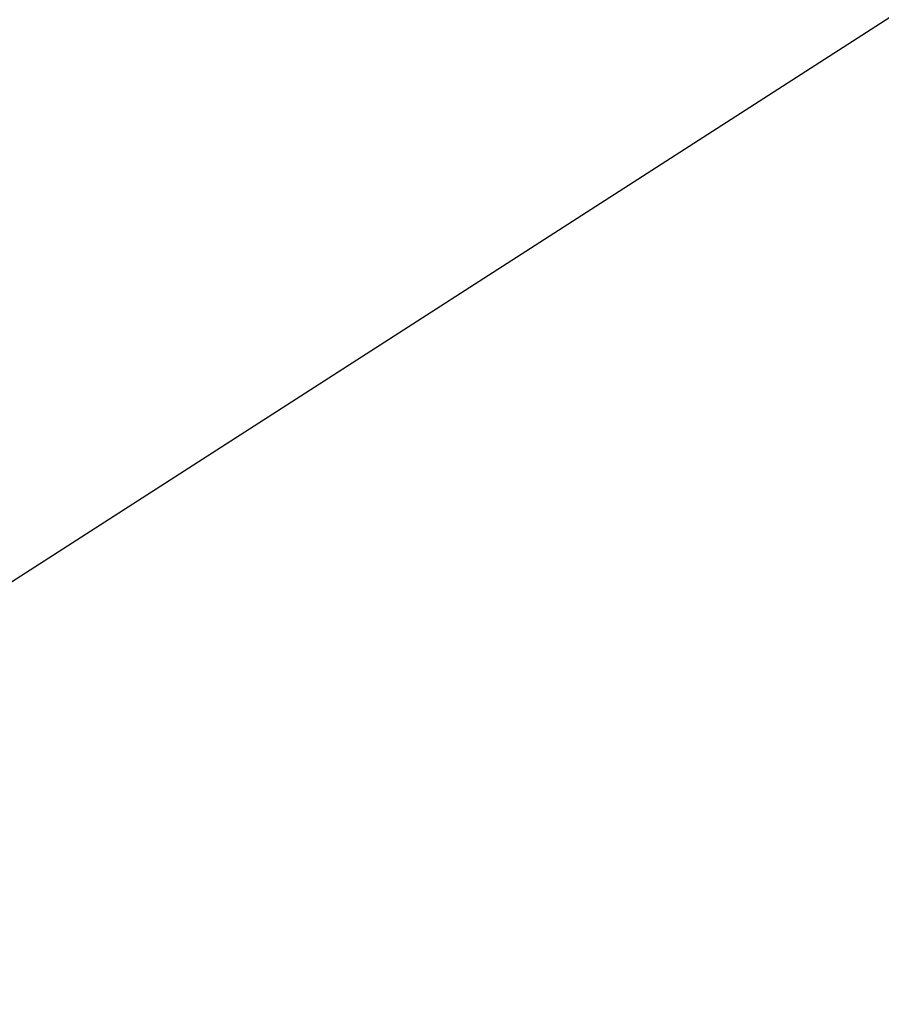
# Model space of a CAD drawing. Extents: x 0 to 370488, y 0 to 4202825.
# Tile 179 of 256: x 360273.886 to 360274.108, y 4200440.285 to 4200440.538. Entities that reach past the tile are written whole.
import ezdxf

# ---------------------------------------------------------------- set-up
doc = ezdxf.new("R2010")
doc.units = 0
doc.header["$LTSCALE"] = 0.5
doc.header["$MEASUREMENT"] = 0
doc.linetypes.add('CONTI', pattern=[0])
doc.layers.add('GORIZDEFAULT', color=32, linetype='CONTI')

msp = doc.modelspace()

# ---------------------------------------------------------------- linework, layer by layer
at = {"layer": 'GORIZDEFAULT', "color": 32}
msp.add_polyline3d([(360273.71463, 4200440.28463, 542.5), (360274.78, 4200440.97, 542.5), (360276.3, 4200441.95, 542.5), (360277.71, 4200442.86, 542.5), (360278.91, 4200443.64, 542.5)], dxfattribs=at)
msp.add_polyline3d([(360273.71463, 4200440.28463, 542.5), (360274.78, 4200440.97, 542.5), (360276.3, 4200441.95, 542.5), (360277.71, 4200442.86, 542.5), (360278.91, 4200443.64, 542.5)], dxfattribs=at)
msp.add_polyline3d([(360273.71463, 4200440.28463, 542.5), (360274.78, 4200440.97, 542.5), (360276.3, 4200441.95, 542.5), (360277.71, 4200442.86, 542.5), (360278.91, 4200443.64, 542.5)], dxfattribs=at)
msp.add_polyline3d([(360273.71463, 4200440.28463, 542.5), (360274.78, 4200440.97, 542.5), (360276.3, 4200441.95, 542.5), (360277.71, 4200442.86, 542.5), (360278.91, 4200443.64, 542.5)], dxfattribs=at)
msp.add_polyline3d([(360273.71463, 4200440.28463, 542.5), (360274.78, 4200440.97, 542.5), (360276.3, 4200441.95, 542.5), (360277.71, 4200442.86, 542.5), (360278.91, 4200443.64, 542.5)], dxfattribs=at)
msp.add_polyline3d([(360273.71463, 4200440.28463, 542.5), (360274.78, 4200440.97, 542.5), (360276.3, 4200441.95, 542.5), (360277.71, 4200442.86, 542.5), (360278.91, 4200443.64, 542.5)], dxfattribs=at)
msp.add_polyline3d([(360273.71463, 4200440.28463, 542.5), (360274.78, 4200440.97, 542.5), (360276.3, 4200441.95, 542.5), (360277.71, 4200442.86, 542.5), (360278.91, 4200443.64, 542.5)], dxfattribs=at)
msp.add_polyline3d([(360273.71463, 4200440.28463, 542.5), (360274.78, 4200440.97, 542.5), (360276.3, 4200441.95, 542.5), (360277.71, 4200442.86, 542.5), (360278.91, 4200443.64, 542.5)], dxfattribs=at)
msp.add_polyline3d([(360273.71463, 4200440.28463, 542.5), (360274.78, 4200440.97, 542.5), (360276.3, 4200441.95, 542.5), (360277.71, 4200442.86, 542.5), (360278.91, 4200443.64, 542.5)], dxfattribs=at)
msp.add_polyline3d([(360273.71463, 4200440.28463, 542.5), (360274.78, 4200440.97, 542.5), (360276.3, 4200441.95, 542.5), (360277.71, 4200442.86, 542.5), (360278.91, 4200443.64, 542.5)], dxfattribs=at)
msp.add_polyline3d([(360273.71463, 4200440.28463, 542.5), (360274.78, 4200440.97, 542.5), (360276.3, 4200441.95, 542.5), (360277.71, 4200442.86, 542.5), (360278.91, 4200443.64, 542.5)], dxfattribs=at)
msp.add_polyline3d([(360273.71463, 4200440.28463, 542.5), (360274.78, 4200440.97, 542.5), (360276.3, 4200441.95, 542.5), (360277.71, 4200442.86, 542.5), (360278.91, 4200443.64, 542.5)], dxfattribs=at)
msp.add_polyline3d([(360273.71463, 4200440.28463, 542.5), (360274.78, 4200440.97, 542.5), (360276.3, 4200441.95, 542.5), (360277.71, 4200442.86, 542.5), (360278.91, 4200443.64, 542.5)], dxfattribs=at)
msp.add_polyline3d([(360273.71463, 4200440.28463, 542.5), (360274.78, 4200440.97, 542.5), (360276.3, 4200441.95, 542.5), (360277.71, 4200442.86, 542.5), (360278.91, 4200443.64, 542.5)], dxfattribs=at)
msp.add_polyline3d([(360273.71463, 4200440.28463, 542.5), (360274.78, 4200440.97, 542.5), (360276.3, 4200441.95, 542.5), (360277.71, 4200442.86, 542.5), (360278.91, 4200443.64, 542.5)], dxfattribs=at)
msp.add_polyline3d([(360273.71463, 4200440.28463, 542.5), (360274.78, 4200440.97, 542.5), (360276.3, 4200441.95, 542.5), (360277.71, 4200442.86, 542.5), (360278.91, 4200443.64, 542.5)], dxfattribs=at)
msp.add_polyline3d([(360273.71463, 4200440.28463, 542.5), (360274.78, 4200440.97, 542.5), (360276.3, 4200441.95, 542.5), (360277.71, 4200442.86, 542.5), (360278.91, 4200443.64, 542.5)], dxfattribs=at)
msp.add_polyline3d([(360273.71463, 4200440.28463, 542.5), (360274.78, 4200440.97, 542.5), (360276.3, 4200441.95, 542.5), (360277.71, 4200442.86, 542.5), (360278.91, 4200443.64, 542.5)], dxfattribs=at)
msp.add_polyline3d([(360273.71463, 4200440.28463, 542.5), (360274.78, 4200440.97, 542.5), (360276.3, 4200441.95, 542.5), (360277.71, 4200442.86, 542.5), (360278.91, 4200443.64, 542.5)], dxfattribs=at)
msp.add_polyline3d([(360273.71463, 4200440.28463, 542.5), (360274.78, 4200440.97, 542.5), (360276.3, 4200441.95, 542.5), (360277.71, 4200442.86, 542.5), (360278.91, 4200443.64, 542.5)], dxfattribs=at)
msp.add_polyline3d([(360273.71463, 4200440.28463, 542.5), (360274.78, 4200440.97, 542.5), (360276.3, 4200441.95, 542.5), (360277.71, 4200442.86, 542.5), (360278.91, 4200443.64, 542.5)], dxfattribs=at)
msp.add_polyline3d([(360273.71463, 4200440.28463, 542.5), (360274.78, 4200440.97, 542.5), (360276.3, 4200441.95, 542.5), (360277.71, 4200442.86, 542.5), (360278.91, 4200443.64, 542.5)], dxfattribs=at)
msp.add_polyline3d([(360273.71463, 4200440.28463, 542.5), (360274.78, 4200440.97, 542.5), (360276.3, 4200441.95, 542.5), (360277.71, 4200442.86, 542.5), (360278.91, 4200443.64, 542.5)], dxfattribs=at)
msp.add_polyline3d([(360273.71463, 4200440.28463, 542.5), (360274.78, 4200440.97, 542.5), (360276.3, 4200441.95, 542.5), (360277.71, 4200442.86, 542.5), (360278.91, 4200443.64, 542.5)], dxfattribs=at)
msp.add_polyline3d([(360273.71463, 4200440.28463, 542.5), (360274.78, 4200440.97, 542.5), (360276.3, 4200441.95, 542.5), (360277.71, 4200442.86, 542.5), (360278.91, 4200443.64, 542.5)], dxfattribs=at)
msp.add_polyline3d([(360273.71463, 4200440.28463, 542.5), (360274.78, 4200440.97, 542.5), (360276.3, 4200441.95, 542.5), (360277.71, 4200442.86, 542.5), (360278.91, 4200443.64, 542.5)], dxfattribs=at)
msp.add_polyline3d([(360273.71463, 4200440.28463, 542.5), (360274.78, 4200440.97, 542.5), (360276.3, 4200441.95, 542.5), (360277.71, 4200442.86, 542.5), (360278.91, 4200443.64, 542.5)], dxfattribs=at)
msp.add_polyline3d([(360273.71463, 4200440.28463, 542.5), (360274.78, 4200440.97, 542.5), (360276.3, 4200441.95, 542.5), (360277.71, 4200442.86, 542.5), (360278.91, 4200443.64, 542.5)], dxfattribs=at)
msp.add_polyline3d([(360273.71463, 4200440.28463, 542.5), (360274.78, 4200440.97, 542.5), (360276.3, 4200441.95, 542.5), (360277.71, 4200442.86, 542.5), (360278.91, 4200443.64, 542.5)], dxfattribs=at)
msp.add_polyline3d([(360273.71463, 4200440.28463, 542.5), (360274.78, 4200440.97, 542.5), (360276.3, 4200441.95, 542.5), (360277.71, 4200442.86, 542.5), (360278.91, 4200443.64, 542.5)], dxfattribs=at)
msp.add_polyline3d([(360273.71463, 4200440.28463, 542.5), (360274.78, 4200440.97, 542.5), (360276.3, 4200441.95, 542.5), (360277.71, 4200442.86, 542.5), (360278.91, 4200443.64, 542.5)], dxfattribs=at)
msp.add_polyline3d([(360273.71463, 4200440.28463, 542.5), (360274.78, 4200440.97, 542.5), (360276.3, 4200441.95, 542.5), (360277.71, 4200442.86, 542.5), (360278.91, 4200443.64, 542.5)], dxfattribs=at)
msp.add_polyline3d([(360273.71463, 4200440.28463, 542.5), (360274.78, 4200440.97, 542.5), (360276.3, 4200441.95, 542.5), (360277.71, 4200442.86, 542.5), (360278.91, 4200443.64, 542.5)], dxfattribs=at)
msp.add_polyline3d([(360273.71463, 4200440.28463, 542.5), (360274.78, 4200440.97, 542.5), (360276.3, 4200441.95, 542.5), (360277.71, 4200442.86, 542.5), (360278.91, 4200443.64, 542.5)], dxfattribs=at)
msp.add_polyline3d([(360273.71463, 4200440.28463, 542.5), (360274.78, 4200440.97, 542.5), (360276.3, 4200441.95, 542.5), (360277.71, 4200442.86, 542.5), (360278.91, 4200443.64, 542.5)], dxfattribs=at)
msp.add_polyline3d([(360273.71463, 4200440.28463, 542.5), (360274.78, 4200440.97, 542.5), (360276.3, 4200441.95, 542.5), (360277.71, 4200442.86, 542.5), (360278.91, 4200443.64, 542.5)], dxfattribs=at)
msp.add_polyline3d([(360273.71463, 4200440.28463, 542.5), (360274.78, 4200440.97, 542.5), (360276.3, 4200441.95, 542.5), (360277.71, 4200442.86, 542.5), (360278.91, 4200443.64, 542.5)], dxfattribs=at)
msp.add_polyline3d([(360273.71463, 4200440.28463, 542.5), (360274.78, 4200440.97, 542.5), (360276.3, 4200441.95, 542.5), (360277.71, 4200442.86, 542.5), (360278.91, 4200443.64, 542.5)], dxfattribs=at)
msp.add_polyline3d([(360273.71463, 4200440.28463, 542.5), (360274.78, 4200440.97, 542.5), (360276.3, 4200441.95, 542.5), (360277.71, 4200442.86, 542.5), (360278.91, 4200443.64, 542.5)], dxfattribs=at)
msp.add_polyline3d([(360273.71463, 4200440.28463, 542.5), (360274.78, 4200440.97, 542.5), (360276.3, 4200441.95, 542.5), (360277.71, 4200442.86, 542.5), (360278.91, 4200443.64, 542.5)], dxfattribs=at)
msp.add_polyline3d([(360273.71463, 4200440.28463, 542.5), (360274.78, 4200440.97, 542.5), (360276.3, 4200441.95, 542.5), (360277.71, 4200442.86, 542.5), (360278.91, 4200443.64, 542.5)], dxfattribs=at)
msp.add_polyline3d([(360273.71463, 4200440.28463, 542.5), (360274.78, 4200440.97, 542.5), (360276.3, 4200441.95, 542.5), (360277.71, 4200442.86, 542.5), (360278.91, 4200443.64, 542.5)], dxfattribs=at)
msp.add_polyline3d([(360273.71463, 4200440.28463, 542.5), (360274.78, 4200440.97, 542.5), (360276.3, 4200441.95, 542.5), (360277.71, 4200442.86, 542.5), (360278.91, 4200443.64, 542.5)], dxfattribs=at)
msp.add_polyline3d([(360273.71463, 4200440.28463, 542.5), (360274.78, 4200440.97, 542.5), (360276.3, 4200441.95, 542.5), (360277.71, 4200442.86, 542.5), (360278.91, 4200443.64, 542.5)], dxfattribs=at)
msp.add_polyline3d([(360273.71463, 4200440.28463, 542.5), (360274.78, 4200440.97, 542.5), (360276.3, 4200441.95, 542.5), (360277.71, 4200442.86, 542.5), (360278.91, 4200443.64, 542.5)], dxfattribs=at)
msp.add_polyline3d([(360273.71463, 4200440.28463, 542.5), (360274.78, 4200440.97, 542.5), (360276.3, 4200441.95, 542.5), (360277.71, 4200442.86, 542.5), (360278.91, 4200443.64, 542.5)], dxfattribs=at)
msp.add_polyline3d([(360273.71463, 4200440.28463, 542.5), (360274.78, 4200440.97, 542.5), (360276.3, 4200441.95, 542.5), (360277.71, 4200442.86, 542.5), (360278.91, 4200443.64, 542.5)], dxfattribs=at)
msp.add_polyline3d([(360273.71463, 4200440.28463, 542.5), (360274.78, 4200440.97, 542.5), (360276.3, 4200441.95, 542.5), (360277.71, 4200442.86, 542.5), (360278.91, 4200443.64, 542.5)], dxfattribs=at)
msp.add_polyline3d([(360273.71463, 4200440.28463, 542.5), (360274.78, 4200440.97, 542.5), (360276.3, 4200441.95, 542.5), (360277.71, 4200442.86, 542.5), (360278.91, 4200443.64, 542.5)], dxfattribs=at)
msp.add_polyline3d([(360273.71463, 4200440.28463, 542.5), (360274.78, 4200440.97, 542.5), (360276.3, 4200441.95, 542.5), (360277.71, 4200442.86, 542.5), (360278.91, 4200443.64, 542.5)], dxfattribs=at)
msp.add_polyline3d([(360273.71463, 4200440.28463, 542.5), (360274.78, 4200440.97, 542.5), (360276.3, 4200441.95, 542.5), (360277.71, 4200442.86, 542.5), (360278.91, 4200443.64, 542.5)], dxfattribs=at)
msp.add_polyline3d([(360273.71463, 4200440.28463, 542.5), (360274.78, 4200440.97, 542.5), (360276.3, 4200441.95, 542.5), (360277.71, 4200442.86, 542.5), (360278.91, 4200443.64, 542.5)], dxfattribs=at)
msp.add_polyline3d([(360273.71463, 4200440.28463, 542.5), (360274.78, 4200440.97, 542.5), (360276.3, 4200441.95, 542.5), (360277.71, 4200442.86, 542.5), (360278.91, 4200443.64, 542.5)], dxfattribs=at)
msp.add_polyline3d([(360273.71463, 4200440.28463, 542.5), (360274.78, 4200440.97, 542.5), (360276.3, 4200441.95, 542.5), (360277.71, 4200442.86, 542.5), (360278.91, 4200443.64, 542.5)], dxfattribs=at)
msp.add_polyline3d([(360273.71463, 4200440.28463, 542.5), (360274.78, 4200440.97, 542.5), (360276.3, 4200441.95, 542.5), (360277.71, 4200442.86, 542.5), (360278.91, 4200443.64, 542.5)], dxfattribs=at)
msp.add_polyline3d([(360273.71463, 4200440.28463, 542.5), (360274.78, 4200440.97, 542.5), (360276.3, 4200441.95, 542.5), (360277.71, 4200442.86, 542.5), (360278.91, 4200443.64, 542.5)], dxfattribs=at)
msp.add_polyline3d([(360273.71463, 4200440.28463, 542.5), (360274.78, 4200440.97, 542.5), (360276.3, 4200441.95, 542.5), (360277.71, 4200442.86, 542.5), (360278.91, 4200443.64, 542.5)], dxfattribs=at)
msp.add_polyline3d([(360273.71463, 4200440.28463, 542.5), (360274.78, 4200440.97, 542.5), (360276.3, 4200441.95, 542.5), (360277.71, 4200442.86, 542.5), (360278.91, 4200443.64, 542.5)], dxfattribs=at)
msp.add_polyline3d([(360273.71463, 4200440.28463, 542.5), (360274.78, 4200440.97, 542.5), (360276.3, 4200441.95, 542.5), (360277.71, 4200442.86, 542.5), (360278.91, 4200443.64, 542.5)], dxfattribs=at)
msp.add_polyline3d([(360273.71463, 4200440.28463, 542.5), (360274.78, 4200440.97, 542.5), (360276.3, 4200441.95, 542.5), (360277.71, 4200442.86, 542.5), (360278.91, 4200443.64, 542.5)], dxfattribs=at)
msp.add_polyline3d([(360273.71463, 4200440.28463, 542.5), (360274.78, 4200440.97, 542.5), (360276.3, 4200441.95, 542.5), (360277.71, 4200442.86, 542.5), (360278.91, 4200443.64, 542.5)], dxfattribs=at)
msp.add_polyline3d([(360273.71463, 4200440.28463, 542.5), (360274.78, 4200440.97, 542.5), (360276.3, 4200441.95, 542.5), (360277.71, 4200442.86, 542.5), (360278.91, 4200443.64, 542.5)], dxfattribs=at)
msp.add_polyline3d([(360273.71463, 4200440.28463, 542.5), (360274.78, 4200440.97, 542.5), (360276.3, 4200441.95, 542.5), (360277.71, 4200442.86, 542.5), (360278.91, 4200443.64, 542.5)], dxfattribs=at)
msp.add_polyline3d([(360273.71463, 4200440.28463, 542.5), (360274.78, 4200440.97, 542.5), (360276.3, 4200441.95, 542.5), (360277.71, 4200442.86, 542.5), (360278.91, 4200443.64, 542.5)], dxfattribs=at)
msp.add_polyline3d([(360273.71463, 4200440.28463, 542.5), (360274.78, 4200440.97, 542.5), (360276.3, 4200441.95, 542.5), (360277.71, 4200442.86, 542.5), (360278.91, 4200443.64, 542.5)], dxfattribs=at)
msp.add_polyline3d([(360273.71463, 4200440.28463, 542.5), (360274.78, 4200440.97, 542.5), (360276.3, 4200441.95, 542.5), (360277.71, 4200442.86, 542.5), (360278.91, 4200443.64, 542.5)], dxfattribs=at)
msp.add_polyline3d([(360273.71463, 4200440.28463, 542.5), (360274.78, 4200440.97, 542.5), (360276.3, 4200441.95, 542.5), (360277.71, 4200442.86, 542.5), (360278.91, 4200443.64, 542.5)], dxfattribs=at)
msp.add_polyline3d([(360273.71463, 4200440.28463, 542.5), (360274.78, 4200440.97, 542.5), (360276.3, 4200441.95, 542.5), (360277.71, 4200442.86, 542.5), (360278.91, 4200443.64, 542.5)], dxfattribs=at)
msp.add_polyline3d([(360273.71463, 4200440.28463, 542.5), (360274.78, 4200440.97, 542.5), (360276.3, 4200441.95, 542.5), (360277.71, 4200442.86, 542.5), (360278.91, 4200443.64, 542.5)], dxfattribs=at)
msp.add_polyline3d([(360273.71463, 4200440.28463, 542.5), (360274.78, 4200440.97, 542.5), (360276.3, 4200441.95, 542.5), (360277.71, 4200442.86, 542.5), (360278.91, 4200443.64, 542.5)], dxfattribs=at)
msp.add_polyline3d([(360273.71463, 4200440.28463, 542.5), (360274.78, 4200440.97, 542.5), (360276.3, 4200441.95, 542.5), (360277.71, 4200442.86, 542.5), (360278.91, 4200443.64, 542.5)], dxfattribs=at)
msp.add_polyline3d([(360273.71463, 4200440.28463, 542.5), (360274.78, 4200440.97, 542.5), (360276.3, 4200441.95, 542.5), (360277.71, 4200442.86, 542.5), (360278.91, 4200443.64, 542.5)], dxfattribs=at)
msp.add_polyline3d([(360273.71463, 4200440.28463, 542.5), (360274.78, 4200440.97, 542.5), (360276.3, 4200441.95, 542.5), (360277.71, 4200442.86, 542.5), (360278.91, 4200443.64, 542.5)], dxfattribs=at)
msp.add_polyline3d([(360273.71463, 4200440.28463, 542.5), (360274.78, 4200440.97, 542.5), (360276.3, 4200441.95, 542.5), (360277.71, 4200442.86, 542.5), (360278.91, 4200443.64, 542.5)], dxfattribs=at)
msp.add_polyline3d([(360273.71463, 4200440.28463, 542.5), (360274.78, 4200440.97, 542.5), (360276.3, 4200441.95, 542.5), (360277.71, 4200442.86, 542.5), (360278.91, 4200443.64, 542.5)], dxfattribs=at)
msp.add_polyline3d([(360273.71463, 4200440.28463, 542.5), (360274.78, 4200440.97, 542.5), (360276.3, 4200441.95, 542.5), (360277.71, 4200442.86, 542.5), (360278.91, 4200443.64, 542.5)], dxfattribs=at)
msp.add_polyline3d([(360273.71463, 4200440.28463, 542.5), (360274.78, 4200440.97, 542.5), (360276.3, 4200441.95, 542.5), (360277.71, 4200442.86, 542.5), (360278.91, 4200443.64, 542.5)], dxfattribs=at)
msp.add_polyline3d([(360273.71463, 4200440.28463, 542.5), (360274.78, 4200440.97, 542.5), (360276.3, 4200441.95, 542.5), (360277.71, 4200442.86, 542.5), (360278.91, 4200443.64, 542.5)], dxfattribs=at)
msp.add_polyline3d([(360273.71463, 4200440.28463, 542.5), (360274.78, 4200440.97, 542.5), (360276.3, 4200441.95, 542.5), (360277.71, 4200442.86, 542.5), (360278.91, 4200443.64, 542.5)], dxfattribs=at)
msp.add_polyline3d([(360273.71463, 4200440.28463, 542.5), (360274.78, 4200440.97, 542.5), (360276.3, 4200441.95, 542.5), (360277.71, 4200442.86, 542.5), (360278.91, 4200443.64, 542.5)], dxfattribs=at)
msp.add_polyline3d([(360273.71463, 4200440.28463, 542.5), (360274.78, 4200440.97, 542.5), (360276.3, 4200441.95, 542.5), (360277.71, 4200442.86, 542.5), (360278.91, 4200443.64, 542.5)], dxfattribs=at)
msp.add_polyline3d([(360273.71463, 4200440.28463, 542.5), (360274.78, 4200440.97, 542.5), (360276.3, 4200441.95, 542.5), (360277.71, 4200442.86, 542.5), (360278.91, 4200443.64, 542.5)], dxfattribs=at)
msp.add_polyline3d([(360273.71463, 4200440.28463, 542.5), (360274.78, 4200440.97, 542.5), (360276.3, 4200441.95, 542.5), (360277.71, 4200442.86, 542.5), (360278.91, 4200443.64, 542.5)], dxfattribs=at)
msp.add_polyline3d([(360273.71463, 4200440.28463, 542.5), (360274.78, 4200440.97, 542.5), (360276.3, 4200441.95, 542.5), (360277.71, 4200442.86, 542.5), (360278.91, 4200443.64, 542.5)], dxfattribs=at)
msp.add_polyline3d([(360273.71463, 4200440.28463, 542.5), (360274.78, 4200440.97, 542.5), (360276.3, 4200441.95, 542.5), (360277.71, 4200442.86, 542.5), (360278.91, 4200443.64, 542.5)], dxfattribs=at)
msp.add_polyline3d([(360273.71463, 4200440.28463, 542.5), (360274.78, 4200440.97, 542.5), (360276.3, 4200441.95, 542.5), (360277.71, 4200442.86, 542.5), (360278.91, 4200443.64, 542.5)], dxfattribs=at)
msp.add_polyline3d([(360273.71463, 4200440.28463, 542.5), (360274.78, 4200440.97, 542.5), (360276.3, 4200441.95, 542.5), (360277.71, 4200442.86, 542.5), (360278.91, 4200443.64, 542.5)], dxfattribs=at)
msp.add_polyline3d([(360273.71463, 4200440.28463, 542.5), (360274.78, 4200440.97, 542.5), (360276.3, 4200441.95, 542.5), (360277.71, 4200442.86, 542.5), (360278.91, 4200443.64, 542.5)], dxfattribs=at)
msp.add_polyline3d([(360273.71463, 4200440.28463, 542.5), (360274.78, 4200440.97, 542.5), (360276.3, 4200441.95, 542.5), (360277.71, 4200442.86, 542.5), (360278.91, 4200443.64, 542.5)], dxfattribs=at)
msp.add_polyline3d([(360273.71463, 4200440.28463, 542.5), (360274.78, 4200440.97, 542.5), (360276.3, 4200441.95, 542.5), (360277.71, 4200442.86, 542.5), (360278.91, 4200443.64, 542.5)], dxfattribs=at)
msp.add_polyline3d([(360273.71463, 4200440.28463, 542.5), (360274.78, 4200440.97, 542.5), (360276.3, 4200441.95, 542.5), (360277.71, 4200442.86, 542.5), (360278.91, 4200443.64, 542.5)], dxfattribs=at)
msp.add_polyline3d([(360273.71463, 4200440.28463, 542.5), (360274.78, 4200440.97, 542.5), (360276.3, 4200441.95, 542.5), (360277.71, 4200442.86, 542.5), (360278.91, 4200443.64, 542.5)], dxfattribs=at)
msp.add_polyline3d([(360273.71463, 4200440.28463, 542.5), (360274.78, 4200440.97, 542.5), (360276.3, 4200441.95, 542.5), (360277.71, 4200442.86, 542.5), (360278.91, 4200443.64, 542.5)], dxfattribs=at)
msp.add_polyline3d([(360273.71463, 4200440.28463, 542.5), (360274.78, 4200440.97, 542.5), (360276.3, 4200441.95, 542.5), (360277.71, 4200442.86, 542.5), (360278.91, 4200443.64, 542.5)], dxfattribs=at)
msp.add_polyline3d([(360273.71463, 4200440.28463, 542.5), (360274.78, 4200440.97, 542.5), (360276.3, 4200441.95, 542.5), (360277.71, 4200442.86, 542.5), (360278.91, 4200443.64, 542.5)], dxfattribs=at)
msp.add_polyline3d([(360273.71463, 4200440.28463, 542.5), (360274.78, 4200440.97, 542.5), (360276.3, 4200441.95, 542.5), (360277.71, 4200442.86, 542.5), (360278.91, 4200443.64, 542.5)], dxfattribs=at)
msp.add_polyline3d([(360273.71463, 4200440.28463, 542.5), (360274.78, 4200440.97, 542.5), (360276.3, 4200441.95, 542.5), (360277.71, 4200442.86, 542.5), (360278.91, 4200443.64, 542.5)], dxfattribs=at)
msp.add_polyline3d([(360273.71463, 4200440.28463, 542.5), (360274.78, 4200440.97, 542.5), (360276.3, 4200441.95, 542.5), (360277.71, 4200442.86, 542.5), (360278.91, 4200443.64, 542.5)], dxfattribs=at)
msp.add_polyline3d([(360273.71463, 4200440.28463, 542.5), (360274.78, 4200440.97, 542.5), (360276.3, 4200441.95, 542.5), (360277.71, 4200442.86, 542.5), (360278.91, 4200443.64, 542.5)], dxfattribs=at)
msp.add_polyline3d([(360273.71463, 4200440.28463, 542.5), (360274.78, 4200440.97, 542.5), (360276.3, 4200441.95, 542.5), (360277.71, 4200442.86, 542.5), (360278.91, 4200443.64, 542.5)], dxfattribs=at)
msp.add_polyline3d([(360273.71463, 4200440.28463, 542.5), (360274.78, 4200440.97, 542.5), (360276.3, 4200441.95, 542.5), (360277.71, 4200442.86, 542.5), (360278.91, 4200443.64, 542.5)], dxfattribs=at)
msp.add_polyline3d([(360273.71463, 4200440.28463, 542.5), (360274.78, 4200440.97, 542.5), (360276.3, 4200441.95, 542.5), (360277.71, 4200442.86, 542.5), (360278.91, 4200443.64, 542.5)], dxfattribs=at)
msp.add_polyline3d([(360273.71463, 4200440.28463, 542.5), (360274.78, 4200440.97, 542.5), (360276.3, 4200441.95, 542.5), (360277.71, 4200442.86, 542.5), (360278.91, 4200443.64, 542.5)], dxfattribs=at)
msp.add_polyline3d([(360273.71463, 4200440.28463, 542.5), (360274.78, 4200440.97, 542.5), (360276.3, 4200441.95, 542.5), (360277.71, 4200442.86, 542.5), (360278.91, 4200443.64, 542.5)], dxfattribs=at)
msp.add_polyline3d([(360273.71463, 4200440.28463, 542.5), (360274.78, 4200440.97, 542.5), (360276.3, 4200441.95, 542.5), (360277.71, 4200442.86, 542.5), (360278.91, 4200443.64, 542.5)], dxfattribs=at)
msp.add_polyline3d([(360273.71463, 4200440.28463, 542.5), (360274.78, 4200440.97, 542.5), (360276.3, 4200441.95, 542.5), (360277.71, 4200442.86, 542.5), (360278.91, 4200443.64, 542.5)], dxfattribs=at)
msp.add_polyline3d([(360273.71463, 4200440.28463, 542.5), (360274.78, 4200440.97, 542.5), (360276.3, 4200441.95, 542.5), (360277.71, 4200442.86, 542.5), (360278.91, 4200443.64, 542.5)], dxfattribs=at)
msp.add_polyline3d([(360273.71463, 4200440.28463, 542.5), (360274.78, 4200440.97, 542.5), (360276.3, 4200441.95, 542.5), (360277.71, 4200442.86, 542.5), (360278.91, 4200443.64, 542.5)], dxfattribs=at)
msp.add_polyline3d([(360273.71463, 4200440.28463, 542.5), (360274.78, 4200440.97, 542.5), (360276.3, 4200441.95, 542.5), (360277.71, 4200442.86, 542.5), (360278.91, 4200443.64, 542.5)], dxfattribs=at)
msp.add_polyline3d([(360273.71463, 4200440.28463, 542.5), (360274.78, 4200440.97, 542.5), (360276.3, 4200441.95, 542.5), (360277.71, 4200442.86, 542.5), (360278.91, 4200443.64, 542.5)], dxfattribs=at)
msp.add_polyline3d([(360273.71463, 4200440.28463, 542.5), (360274.78, 4200440.97, 542.5), (360276.3, 4200441.95, 542.5), (360277.71, 4200442.86, 542.5), (360278.91, 4200443.64, 542.5)], dxfattribs=at)
msp.add_polyline3d([(360273.71463, 4200440.28463, 542.5), (360274.78, 4200440.97, 542.5), (360276.3, 4200441.95, 542.5), (360277.71, 4200442.86, 542.5), (360278.91, 4200443.64, 542.5)], dxfattribs=at)
msp.add_polyline3d([(360273.71463, 4200440.28463, 542.5), (360274.78, 4200440.97, 542.5), (360276.3, 4200441.95, 542.5), (360277.71, 4200442.86, 542.5), (360278.91, 4200443.64, 542.5)], dxfattribs=at)
msp.add_polyline3d([(360273.71463, 4200440.28463, 542.5), (360274.78, 4200440.97, 542.5), (360276.3, 4200441.95, 542.5), (360277.71, 4200442.86, 542.5), (360278.91, 4200443.64, 542.5)], dxfattribs=at)
msp.add_polyline3d([(360273.71463, 4200440.28463, 542.5), (360274.78, 4200440.97, 542.5), (360276.3, 4200441.95, 542.5), (360277.71, 4200442.86, 542.5), (360278.91, 4200443.64, 542.5)], dxfattribs=at)
msp.add_polyline3d([(360273.71463, 4200440.28463, 542.5), (360274.78, 4200440.97, 542.5), (360276.3, 4200441.95, 542.5), (360277.71, 4200442.86, 542.5), (360278.91, 4200443.64, 542.5)], dxfattribs=at)
msp.add_polyline3d([(360273.71463, 4200440.28463, 542.5), (360274.78, 4200440.97, 542.5), (360276.3, 4200441.95, 542.5), (360277.71, 4200442.86, 542.5), (360278.91, 4200443.64, 542.5)], dxfattribs=at)
msp.add_polyline3d([(360273.71463, 4200440.28463, 542.5), (360274.78, 4200440.97, 542.5), (360276.3, 4200441.95, 542.5), (360277.71, 4200442.86, 542.5), (360278.91, 4200443.64, 542.5)], dxfattribs=at)
msp.add_polyline3d([(360273.71463, 4200440.28463, 542.5), (360274.78, 4200440.97, 542.5), (360276.3, 4200441.95, 542.5), (360277.71, 4200442.86, 542.5), (360278.91, 4200443.64, 542.5)], dxfattribs=at)
msp.add_polyline3d([(360273.71463, 4200440.28463, 542.5), (360274.78, 4200440.97, 542.5), (360276.3, 4200441.95, 542.5), (360277.71, 4200442.86, 542.5), (360278.91, 4200443.64, 542.5)], dxfattribs=at)
msp.add_polyline3d([(360273.71463, 4200440.28463, 542.5), (360274.78, 4200440.97, 542.5), (360276.3, 4200441.95, 542.5), (360277.71, 4200442.86, 542.5), (360278.91, 4200443.64, 542.5)], dxfattribs=at)
msp.add_polyline3d([(360273.71463, 4200440.28463, 542.5), (360274.78, 4200440.97, 542.5), (360276.3, 4200441.95, 542.5), (360277.71, 4200442.86, 542.5), (360278.91, 4200443.64, 542.5)], dxfattribs=at)
msp.add_polyline3d([(360273.71463, 4200440.28463, 542.5), (360274.78, 4200440.97, 542.5), (360276.3, 4200441.95, 542.5), (360277.71, 4200442.86, 542.5), (360278.91, 4200443.64, 542.5)], dxfattribs=at)
msp.add_polyline3d([(360273.71463, 4200440.28463, 542.5), (360274.78, 4200440.97, 542.5), (360276.3, 4200441.95, 542.5), (360277.71, 4200442.86, 542.5), (360278.91, 4200443.64, 542.5)], dxfattribs=at)
msp.add_polyline3d([(360273.71463, 4200440.28463, 542.5), (360274.78, 4200440.97, 542.5), (360276.3, 4200441.95, 542.5), (360277.71, 4200442.86, 542.5), (360278.91, 4200443.64, 542.5)], dxfattribs=at)
msp.add_polyline3d([(360273.71463, 4200440.28463, 542.5), (360274.78, 4200440.97, 542.5), (360276.3, 4200441.95, 542.5), (360277.71, 4200442.86, 542.5), (360278.91, 4200443.64, 542.5)], dxfattribs=at)
msp.add_polyline3d([(360273.71463, 4200440.28463, 542.5), (360274.78, 4200440.97, 542.5), (360276.3, 4200441.95, 542.5), (360277.71, 4200442.86, 542.5), (360278.91, 4200443.64, 542.5)], dxfattribs=at)
msp.add_polyline3d([(360273.71463, 4200440.28463, 542.5), (360274.78, 4200440.97, 542.5), (360276.3, 4200441.95, 542.5), (360277.71, 4200442.86, 542.5), (360278.91, 4200443.64, 542.5)], dxfattribs=at)
msp.add_polyline3d([(360273.71463, 4200440.28463, 542.5), (360274.78, 4200440.97, 542.5), (360276.3, 4200441.95, 542.5), (360277.71, 4200442.86, 542.5), (360278.91, 4200443.64, 542.5)], dxfattribs=at)
msp.add_polyline3d([(360273.71463, 4200440.28463, 542.5), (360274.78, 4200440.97, 542.5), (360276.3, 4200441.95, 542.5), (360277.71, 4200442.86, 542.5), (360278.91, 4200443.64, 542.5)], dxfattribs=at)
msp.add_polyline3d([(360273.71463, 4200440.28463, 542.5), (360274.78, 4200440.97, 542.5), (360276.3, 4200441.95, 542.5), (360277.71, 4200442.86, 542.5), (360278.91, 4200443.64, 542.5)], dxfattribs=at)
msp.add_polyline3d([(360273.71463, 4200440.28463, 542.5), (360274.78, 4200440.97, 542.5), (360276.3, 4200441.95, 542.5), (360277.71, 4200442.86, 542.5), (360278.91, 4200443.64, 542.5)], dxfattribs=at)
msp.add_polyline3d([(360273.71463, 4200440.28463, 542.5), (360274.78, 4200440.97, 542.5), (360276.3, 4200441.95, 542.5), (360277.71, 4200442.86, 542.5), (360278.91, 4200443.64, 542.5)], dxfattribs=at)
msp.add_polyline3d([(360273.71463, 4200440.28463, 542.5), (360274.78, 4200440.97, 542.5), (360276.3, 4200441.95, 542.5), (360277.71, 4200442.86, 542.5), (360278.91, 4200443.64, 542.5)], dxfattribs=at)
msp.add_polyline3d([(360273.71463, 4200440.28463, 542.5), (360274.78, 4200440.97, 542.5), (360276.3, 4200441.95, 542.5), (360277.71, 4200442.86, 542.5), (360278.91, 4200443.64, 542.5)], dxfattribs=at)
msp.add_polyline3d([(360273.71463, 4200440.28463, 542.5), (360274.78, 4200440.97, 542.5), (360276.3, 4200441.95, 542.5), (360277.71, 4200442.86, 542.5), (360278.91, 4200443.64, 542.5)], dxfattribs=at)
msp.add_polyline3d([(360273.71463, 4200440.28463, 542.5), (360274.78, 4200440.97, 542.5), (360276.3, 4200441.95, 542.5), (360277.71, 4200442.86, 542.5), (360278.91, 4200443.64, 542.5)], dxfattribs=at)
msp.add_polyline3d([(360273.71463, 4200440.28463, 542.5), (360274.78, 4200440.97, 542.5), (360276.3, 4200441.95, 542.5), (360277.71, 4200442.86, 542.5), (360278.91, 4200443.64, 542.5)], dxfattribs=at)
msp.add_polyline3d([(360273.71463, 4200440.28463, 542.5), (360274.78, 4200440.97, 542.5), (360276.3, 4200441.95, 542.5), (360277.71, 4200442.86, 542.5), (360278.91, 4200443.64, 542.5)], dxfattribs=at)
msp.add_polyline3d([(360273.71463, 4200440.28463, 542.5), (360274.78, 4200440.97, 542.5), (360276.3, 4200441.95, 542.5), (360277.71, 4200442.86, 542.5), (360278.91, 4200443.64, 542.5)], dxfattribs=at)
msp.add_polyline3d([(360273.71463, 4200440.28463, 542.5), (360274.78, 4200440.97, 542.5), (360276.3, 4200441.95, 542.5), (360277.71, 4200442.86, 542.5), (360278.91, 4200443.64, 542.5)], dxfattribs=at)
msp.add_polyline3d([(360273.71463, 4200440.28463, 542.5), (360274.78, 4200440.97, 542.5), (360276.3, 4200441.95, 542.5), (360277.71, 4200442.86, 542.5), (360278.91, 4200443.64, 542.5)], dxfattribs=at)
msp.add_polyline3d([(360273.71463, 4200440.28463, 542.5), (360274.78, 4200440.97, 542.5), (360276.3, 4200441.95, 542.5), (360277.71, 4200442.86, 542.5), (360278.91, 4200443.64, 542.5)], dxfattribs=at)
msp.add_polyline3d([(360273.71463, 4200440.28463, 542.5), (360274.78, 4200440.97, 542.5), (360276.3, 4200441.95, 542.5), (360277.71, 4200442.86, 542.5), (360278.91, 4200443.64, 542.5)], dxfattribs=at)
msp.add_polyline3d([(360273.71463, 4200440.28463, 542.5), (360274.78, 4200440.97, 542.5), (360276.3, 4200441.95, 542.5), (360277.71, 4200442.86, 542.5), (360278.91, 4200443.64, 542.5)], dxfattribs=at)
msp.add_polyline3d([(360273.71463, 4200440.28463, 542.5), (360274.78, 4200440.97, 542.5), (360276.3, 4200441.95, 542.5), (360277.71, 4200442.86, 542.5), (360278.91, 4200443.64, 542.5)], dxfattribs=at)
msp.add_polyline3d([(360273.71463, 4200440.28463, 542.5), (360274.78, 4200440.97, 542.5), (360276.3, 4200441.95, 542.5), (360277.71, 4200442.86, 542.5), (360278.91, 4200443.64, 542.5)], dxfattribs=at)
msp.add_polyline3d([(360273.71463, 4200440.28463, 542.5), (360274.78, 4200440.97, 542.5), (360276.3, 4200441.95, 542.5), (360277.71, 4200442.86, 542.5), (360278.91, 4200443.64, 542.5)], dxfattribs=at)
msp.add_polyline3d([(360273.71463, 4200440.28463, 542.5), (360274.78, 4200440.97, 542.5), (360276.3, 4200441.95, 542.5), (360277.71, 4200442.86, 542.5), (360278.91, 4200443.64, 542.5)], dxfattribs=at)
msp.add_polyline3d([(360273.71463, 4200440.28463, 542.5), (360274.78, 4200440.97, 542.5), (360276.3, 4200441.95, 542.5), (360277.71, 4200442.86, 542.5), (360278.91, 4200443.64, 542.5)], dxfattribs=at)
msp.add_polyline3d([(360273.71463, 4200440.28463, 542.5), (360274.78, 4200440.97, 542.5), (360276.3, 4200441.95, 542.5), (360277.71, 4200442.86, 542.5), (360278.91, 4200443.64, 542.5)], dxfattribs=at)
msp.add_polyline3d([(360273.71463, 4200440.28463, 542.5), (360274.78, 4200440.97, 542.5), (360276.3, 4200441.95, 542.5), (360277.71, 4200442.86, 542.5), (360278.91, 4200443.64, 542.5)], dxfattribs=at)
msp.add_polyline3d([(360273.71463, 4200440.28463, 542.5), (360274.78, 4200440.97, 542.5), (360276.3, 4200441.95, 542.5), (360277.71, 4200442.86, 542.5), (360278.91, 4200443.64, 542.5)], dxfattribs=at)
msp.add_polyline3d([(360273.71463, 4200440.28463, 542.5), (360274.78, 4200440.97, 542.5), (360276.3, 4200441.95, 542.5), (360277.71, 4200442.86, 542.5), (360278.91, 4200443.64, 542.5)], dxfattribs=at)
msp.add_polyline3d([(360273.71463, 4200440.28463, 542.5), (360274.78, 4200440.97, 542.5), (360276.3, 4200441.95, 542.5), (360277.71, 4200442.86, 542.5), (360278.91, 4200443.64, 542.5)], dxfattribs=at)
msp.add_polyline3d([(360273.71463, 4200440.28463, 542.5), (360274.78, 4200440.97, 542.5), (360276.3, 4200441.95, 542.5), (360277.71, 4200442.86, 542.5), (360278.91, 4200443.64, 542.5)], dxfattribs=at)
msp.add_polyline3d([(360273.71463, 4200440.28463, 542.5), (360274.78, 4200440.97, 542.5), (360276.3, 4200441.95, 542.5), (360277.71, 4200442.86, 542.5), (360278.91, 4200443.64, 542.5)], dxfattribs=at)
msp.add_polyline3d([(360273.71463, 4200440.28463, 542.5), (360274.78, 4200440.97, 542.5), (360276.3, 4200441.95, 542.5), (360277.71, 4200442.86, 542.5), (360278.91, 4200443.64, 542.5)], dxfattribs=at)
msp.add_polyline3d([(360273.71463, 4200440.28463, 542.5), (360274.78, 4200440.97, 542.5), (360276.3, 4200441.95, 542.5), (360277.71, 4200442.86, 542.5), (360278.91, 4200443.64, 542.5)], dxfattribs=at)
msp.add_polyline3d([(360273.71463, 4200440.28463, 542.5), (360274.78, 4200440.97, 542.5), (360276.3, 4200441.95, 542.5), (360277.71, 4200442.86, 542.5), (360278.91, 4200443.64, 542.5)], dxfattribs=at)
msp.add_polyline3d([(360273.71463, 4200440.28463, 542.5), (360274.78, 4200440.97, 542.5), (360276.3, 4200441.95, 542.5), (360277.71, 4200442.86, 542.5), (360278.91, 4200443.64, 542.5)], dxfattribs=at)
msp.add_polyline3d([(360273.71463, 4200440.28463, 542.5), (360274.78, 4200440.97, 542.5), (360276.3, 4200441.95, 542.5), (360277.71, 4200442.86, 542.5), (360278.91, 4200443.64, 542.5)], dxfattribs=at)
msp.add_polyline3d([(360273.71463, 4200440.28463, 542.5), (360274.78, 4200440.97, 542.5), (360276.3, 4200441.95, 542.5), (360277.71, 4200442.86, 542.5), (360278.91, 4200443.64, 542.5)], dxfattribs=at)
msp.add_polyline3d([(360273.71463, 4200440.28463, 542.5), (360274.78, 4200440.97, 542.5), (360276.3, 4200441.95, 542.5), (360277.71, 4200442.86, 542.5), (360278.91, 4200443.64, 542.5)], dxfattribs=at)
msp.add_polyline3d([(360273.71463, 4200440.28463, 542.5), (360274.78, 4200440.97, 542.5), (360276.3, 4200441.95, 542.5), (360277.71, 4200442.86, 542.5), (360278.91, 4200443.64, 542.5)], dxfattribs=at)
msp.add_polyline3d([(360273.71463, 4200440.28463, 542.5), (360274.78, 4200440.97, 542.5), (360276.3, 4200441.95, 542.5), (360277.71, 4200442.86, 542.5), (360278.91, 4200443.64, 542.5)], dxfattribs=at)
msp.add_polyline3d([(360273.71463, 4200440.28463, 542.5), (360274.78, 4200440.97, 542.5), (360276.3, 4200441.95, 542.5), (360277.71, 4200442.86, 542.5), (360278.91, 4200443.64, 542.5)], dxfattribs=at)
msp.add_polyline3d([(360273.71463, 4200440.28463, 542.5), (360274.78, 4200440.97, 542.5), (360276.3, 4200441.95, 542.5), (360277.71, 4200442.86, 542.5), (360278.91, 4200443.64, 542.5)], dxfattribs=at)
msp.add_polyline3d([(360273.71463, 4200440.28463, 542.5), (360274.78, 4200440.97, 542.5), (360276.3, 4200441.95, 542.5), (360277.71, 4200442.86, 542.5), (360278.91, 4200443.64, 542.5)], dxfattribs=at)
msp.add_polyline3d([(360273.71463, 4200440.28463, 542.5), (360274.78, 4200440.97, 542.5), (360276.3, 4200441.95, 542.5), (360277.71, 4200442.86, 542.5), (360278.91, 4200443.64, 542.5)], dxfattribs=at)
msp.add_polyline3d([(360273.71463, 4200440.28463, 542.5), (360274.78, 4200440.97, 542.5), (360276.3, 4200441.95, 542.5), (360277.71, 4200442.86, 542.5), (360278.91, 4200443.64, 542.5)], dxfattribs=at)
msp.add_polyline3d([(360273.71463, 4200440.28463, 542.5), (360274.78, 4200440.97, 542.5), (360276.3, 4200441.95, 542.5), (360277.71, 4200442.86, 542.5), (360278.91, 4200443.64, 542.5)], dxfattribs=at)
msp.add_polyline3d([(360273.71463, 4200440.28463, 542.5), (360274.78, 4200440.97, 542.5), (360276.3, 4200441.95, 542.5), (360277.71, 4200442.86, 542.5), (360278.91, 4200443.64, 542.5)], dxfattribs=at)
msp.add_polyline3d([(360273.71463, 4200440.28463, 542.5), (360274.78, 4200440.97, 542.5), (360276.3, 4200441.95, 542.5), (360277.71, 4200442.86, 542.5), (360278.91, 4200443.64, 542.5)], dxfattribs=at)
msp.add_polyline3d([(360273.71463, 4200440.28463, 542.5), (360274.78, 4200440.97, 542.5), (360276.3, 4200441.95, 542.5), (360277.71, 4200442.86, 542.5), (360278.91, 4200443.64, 542.5)], dxfattribs=at)
msp.add_polyline3d([(360273.71463, 4200440.28463, 542.5), (360274.78, 4200440.97, 542.5), (360276.3, 4200441.95, 542.5), (360277.71, 4200442.86, 542.5), (360278.91, 4200443.64, 542.5)], dxfattribs=at)
msp.add_polyline3d([(360273.71463, 4200440.28463, 542.5), (360274.78, 4200440.97, 542.5), (360276.3, 4200441.95, 542.5), (360277.71, 4200442.86, 542.5), (360278.91, 4200443.64, 542.5)], dxfattribs=at)
msp.add_polyline3d([(360273.71463, 4200440.28463, 542.5), (360274.78, 4200440.97, 542.5), (360276.3, 4200441.95, 542.5), (360277.71, 4200442.86, 542.5), (360278.91, 4200443.64, 542.5)], dxfattribs=at)
msp.add_polyline3d([(360273.71463, 4200440.28463, 542.5), (360274.78, 4200440.97, 542.5), (360276.3, 4200441.95, 542.5), (360277.71, 4200442.86, 542.5), (360278.91, 4200443.64, 542.5)], dxfattribs=at)
msp.add_polyline3d([(360273.71463, 4200440.28463, 542.5), (360274.78, 4200440.97, 542.5), (360276.3, 4200441.95, 542.5), (360277.71, 4200442.86, 542.5), (360278.91, 4200443.64, 542.5)], dxfattribs=at)
msp.add_polyline3d([(360273.71463, 4200440.28463, 542.5), (360274.78, 4200440.97, 542.5), (360276.3, 4200441.95, 542.5), (360277.71, 4200442.86, 542.5), (360278.91, 4200443.64, 542.5)], dxfattribs=at)
msp.add_polyline3d([(360273.71463, 4200440.28463, 542.5), (360274.78, 4200440.97, 542.5), (360276.3, 4200441.95, 542.5), (360277.71, 4200442.86, 542.5), (360278.91, 4200443.64, 542.5)], dxfattribs=at)
msp.add_polyline3d([(360273.71463, 4200440.28463, 542.5), (360274.78, 4200440.97, 542.5), (360276.3, 4200441.95, 542.5), (360277.71, 4200442.86, 542.5), (360278.91, 4200443.64, 542.5)], dxfattribs=at)
msp.add_polyline3d([(360273.71463, 4200440.28463, 542.5), (360274.78, 4200440.97, 542.5), (360276.3, 4200441.95, 542.5), (360277.71, 4200442.86, 542.5), (360278.91, 4200443.64, 542.5)], dxfattribs=at)
msp.add_polyline3d([(360273.71463, 4200440.28463, 542.5), (360274.78, 4200440.97, 542.5), (360276.3, 4200441.95, 542.5), (360277.71, 4200442.86, 542.5), (360278.91, 4200443.64, 542.5)], dxfattribs=at)
msp.add_polyline3d([(360273.71463, 4200440.28463, 542.5), (360274.78, 4200440.97, 542.5), (360276.3, 4200441.95, 542.5), (360277.71, 4200442.86, 542.5), (360278.91, 4200443.64, 542.5)], dxfattribs=at)
msp.add_polyline3d([(360273.71463, 4200440.28463, 542.5), (360274.78, 4200440.97, 542.5), (360276.3, 4200441.95, 542.5), (360277.71, 4200442.86, 542.5), (360278.91, 4200443.64, 542.5)], dxfattribs=at)
msp.add_polyline3d([(360273.71463, 4200440.28463, 542.5), (360274.78, 4200440.97, 542.5), (360276.3, 4200441.95, 542.5), (360277.71, 4200442.86, 542.5), (360278.91, 4200443.64, 542.5)], dxfattribs=at)
msp.add_polyline3d([(360273.71463, 4200440.28463, 542.5), (360274.78, 4200440.97, 542.5), (360276.3, 4200441.95, 542.5), (360277.71, 4200442.86, 542.5), (360278.91, 4200443.64, 542.5)], dxfattribs=at)
msp.add_polyline3d([(360273.71463, 4200440.28463, 542.5), (360274.78, 4200440.97, 542.5), (360276.3, 4200441.95, 542.5), (360277.71, 4200442.86, 542.5), (360278.91, 4200443.64, 542.5)], dxfattribs=at)
msp.add_polyline3d([(360273.71463, 4200440.28463, 542.5), (360274.78, 4200440.97, 542.5), (360276.3, 4200441.95, 542.5), (360277.71, 4200442.86, 542.5), (360278.91, 4200443.64, 542.5)], dxfattribs=at)
msp.add_polyline3d([(360273.71463, 4200440.28463, 542.5), (360274.78, 4200440.97, 542.5), (360276.3, 4200441.95, 542.5), (360277.71, 4200442.86, 542.5), (360278.91, 4200443.64, 542.5)], dxfattribs=at)
msp.add_polyline3d([(360273.71463, 4200440.28463, 542.5), (360274.78, 4200440.97, 542.5), (360276.3, 4200441.95, 542.5), (360277.71, 4200442.86, 542.5), (360278.91, 4200443.64, 542.5)], dxfattribs=at)
msp.add_polyline3d([(360273.71463, 4200440.28463, 542.5), (360274.78, 4200440.97, 542.5), (360276.3, 4200441.95, 542.5), (360277.71, 4200442.86, 542.5), (360278.91, 4200443.64, 542.5)], dxfattribs=at)
msp.add_polyline3d([(360273.71463, 4200440.28463, 542.5), (360274.78, 4200440.97, 542.5), (360276.3, 4200441.95, 542.5), (360277.71, 4200442.86, 542.5), (360278.91, 4200443.64, 542.5)], dxfattribs=at)
msp.add_polyline3d([(360273.71463, 4200440.28463, 542.5), (360274.78, 4200440.97, 542.5), (360276.3, 4200441.95, 542.5), (360277.71, 4200442.86, 542.5), (360278.91, 4200443.64, 542.5)], dxfattribs=at)
msp.add_polyline3d([(360273.71463, 4200440.28463, 542.5), (360274.78, 4200440.97, 542.5), (360276.3, 4200441.95, 542.5), (360277.71, 4200442.86, 542.5), (360278.91, 4200443.64, 542.5)], dxfattribs=at)
msp.add_polyline3d([(360273.71463, 4200440.28463, 542.5), (360274.78, 4200440.97, 542.5), (360276.3, 4200441.95, 542.5), (360277.71, 4200442.86, 542.5), (360278.91, 4200443.64, 542.5)], dxfattribs=at)
msp.add_polyline3d([(360273.71463, 4200440.28463, 542.5), (360274.78, 4200440.97, 542.5), (360276.3, 4200441.95, 542.5), (360277.71, 4200442.86, 542.5), (360278.91, 4200443.64, 542.5)], dxfattribs=at)
msp.add_polyline3d([(360273.71463, 4200440.28463, 542.5), (360274.78, 4200440.97, 542.5), (360276.3, 4200441.95, 542.5), (360277.71, 4200442.86, 542.5), (360278.91, 4200443.64, 542.5)], dxfattribs=at)
msp.add_polyline3d([(360273.71463, 4200440.28463, 542.5), (360274.78, 4200440.97, 542.5), (360276.3, 4200441.95, 542.5), (360277.71, 4200442.86, 542.5), (360278.91, 4200443.64, 542.5)], dxfattribs=at)
msp.add_polyline3d([(360273.71463, 4200440.28463, 542.5), (360274.78, 4200440.97, 542.5), (360276.3, 4200441.95, 542.5), (360277.71, 4200442.86, 542.5), (360278.91, 4200443.64, 542.5)], dxfattribs=at)
msp.add_polyline3d([(360273.71463, 4200440.28463, 542.5), (360274.78, 4200440.97, 542.5), (360276.3, 4200441.95, 542.5), (360277.71, 4200442.86, 542.5), (360278.91, 4200443.64, 542.5)], dxfattribs=at)
msp.add_polyline3d([(360273.71463, 4200440.28463, 542.5), (360274.78, 4200440.97, 542.5), (360276.3, 4200441.95, 542.5), (360277.71, 4200442.86, 542.5), (360278.91, 4200443.64, 542.5)], dxfattribs=at)
msp.add_polyline3d([(360273.71463, 4200440.28463, 542.5), (360274.78, 4200440.97, 542.5), (360276.3, 4200441.95, 542.5), (360277.71, 4200442.86, 542.5), (360278.91, 4200443.64, 542.5)], dxfattribs=at)
msp.add_polyline3d([(360273.71463, 4200440.28463, 542.5), (360274.78, 4200440.97, 542.5), (360276.3, 4200441.95, 542.5), (360277.71, 4200442.86, 542.5), (360278.91, 4200443.64, 542.5)], dxfattribs=at)
msp.add_polyline3d([(360273.71463, 4200440.28463, 542.5), (360274.78, 4200440.97, 542.5), (360276.3, 4200441.95, 542.5), (360277.71, 4200442.86, 542.5), (360278.91, 4200443.64, 542.5)], dxfattribs=at)
msp.add_polyline3d([(360273.71463, 4200440.28463, 542.5), (360274.78, 4200440.97, 542.5), (360276.3, 4200441.95, 542.5), (360277.71, 4200442.86, 542.5), (360278.91, 4200443.64, 542.5)], dxfattribs=at)
msp.add_polyline3d([(360273.71463, 4200440.28463, 542.5), (360274.78, 4200440.97, 542.5), (360276.3, 4200441.95, 542.5), (360277.71, 4200442.86, 542.5), (360278.91, 4200443.64, 542.5)], dxfattribs=at)
msp.add_polyline3d([(360273.71463, 4200440.28463, 542.5), (360274.78, 4200440.97, 542.5), (360276.3, 4200441.95, 542.5), (360277.71, 4200442.86, 542.5), (360278.91, 4200443.64, 542.5)], dxfattribs=at)
msp.add_polyline3d([(360273.71463, 4200440.28463, 542.5), (360274.78, 4200440.97, 542.5), (360276.3, 4200441.95, 542.5), (360277.71, 4200442.86, 542.5), (360278.91, 4200443.64, 542.5)], dxfattribs=at)
msp.add_polyline3d([(360273.71463, 4200440.28463, 542.5), (360274.78, 4200440.97, 542.5), (360276.3, 4200441.95, 542.5), (360277.71, 4200442.86, 542.5), (360278.91, 4200443.64, 542.5)], dxfattribs=at)
msp.add_polyline3d([(360273.71463, 4200440.28463, 542.5), (360274.78, 4200440.97, 542.5), (360276.3, 4200441.95, 542.5), (360277.71, 4200442.86, 542.5), (360278.91, 4200443.64, 542.5)], dxfattribs=at)
msp.add_polyline3d([(360273.71463, 4200440.28463, 542.5), (360274.78, 4200440.97, 542.5), (360276.3, 4200441.95, 542.5), (360277.71, 4200442.86, 542.5), (360278.91, 4200443.64, 542.5)], dxfattribs=at)
msp.add_polyline3d([(360273.71463, 4200440.28463, 542.5), (360274.78, 4200440.97, 542.5), (360276.3, 4200441.95, 542.5), (360277.71, 4200442.86, 542.5), (360278.91, 4200443.64, 542.5)], dxfattribs=at)
msp.add_polyline3d([(360273.71463, 4200440.28463, 542.5), (360274.78, 4200440.97, 542.5), (360276.3, 4200441.95, 542.5), (360277.71, 4200442.86, 542.5), (360278.91, 4200443.64, 542.5)], dxfattribs=at)
msp.add_polyline3d([(360273.71463, 4200440.28463, 542.5), (360274.78, 4200440.97, 542.5), (360276.3, 4200441.95, 542.5), (360277.71, 4200442.86, 542.5), (360278.91, 4200443.64, 542.5)], dxfattribs=at)
msp.add_polyline3d([(360273.71463, 4200440.28463, 542.5), (360274.78, 4200440.97, 542.5), (360276.3, 4200441.95, 542.5), (360277.71, 4200442.86, 542.5), (360278.91, 4200443.64, 542.5)], dxfattribs=at)
msp.add_polyline3d([(360273.71463, 4200440.28463, 542.5), (360274.78, 4200440.97, 542.5), (360276.3, 4200441.95, 542.5), (360277.71, 4200442.86, 542.5), (360278.91, 4200443.64, 542.5)], dxfattribs=at)
msp.add_polyline3d([(360273.71463, 4200440.28463, 542.5), (360274.78, 4200440.97, 542.5), (360276.3, 4200441.95, 542.5), (360277.71, 4200442.86, 542.5), (360278.91, 4200443.64, 542.5)], dxfattribs=at)
msp.add_polyline3d([(360273.71463, 4200440.28463, 542.5), (360274.78, 4200440.97, 542.5), (360276.3, 4200441.95, 542.5), (360277.71, 4200442.86, 542.5), (360278.91, 4200443.64, 542.5)], dxfattribs=at)
msp.add_polyline3d([(360273.71463, 4200440.28463, 542.5), (360274.78, 4200440.97, 542.5), (360276.3, 4200441.95, 542.5), (360277.71, 4200442.86, 542.5), (360278.91, 4200443.64, 542.5)], dxfattribs=at)
msp.add_polyline3d([(360273.71463, 4200440.28463, 542.5), (360274.78, 4200440.97, 542.5), (360276.3, 4200441.95, 542.5), (360277.71, 4200442.86, 542.5), (360278.91, 4200443.64, 542.5)], dxfattribs=at)
msp.add_polyline3d([(360273.71463, 4200440.28463, 542.5), (360274.78, 4200440.97, 542.5), (360276.3, 4200441.95, 542.5), (360277.71, 4200442.86, 542.5), (360278.91, 4200443.64, 542.5)], dxfattribs=at)
msp.add_polyline3d([(360273.71463, 4200440.28463, 542.5), (360274.78, 4200440.97, 542.5), (360276.3, 4200441.95, 542.5), (360277.71, 4200442.86, 542.5), (360278.91, 4200443.64, 542.5)], dxfattribs=at)
msp.add_polyline3d([(360273.71463, 4200440.28463, 542.5), (360274.78, 4200440.97, 542.5), (360276.3, 4200441.95, 542.5), (360277.71, 4200442.86, 542.5), (360278.91, 4200443.64, 542.5)], dxfattribs=at)
msp.add_polyline3d([(360273.71463, 4200440.28463, 542.5), (360274.78, 4200440.97, 542.5), (360276.3, 4200441.95, 542.5), (360277.71, 4200442.86, 542.5), (360278.91, 4200443.64, 542.5)], dxfattribs=at)
msp.add_polyline3d([(360273.71463, 4200440.28463, 542.5), (360274.78, 4200440.97, 542.5), (360276.3, 4200441.95, 542.5), (360277.71, 4200442.86, 542.5), (360278.91, 4200443.64, 542.5)], dxfattribs=at)
msp.add_polyline3d([(360273.71463, 4200440.28463, 542.5), (360274.78, 4200440.97, 542.5), (360276.3, 4200441.95, 542.5), (360277.71, 4200442.86, 542.5), (360278.91, 4200443.64, 542.5)], dxfattribs=at)
msp.add_polyline3d([(360273.71463, 4200440.28463, 542.5), (360274.78, 4200440.97, 542.5), (360276.3, 4200441.95, 542.5), (360277.71, 4200442.86, 542.5), (360278.91, 4200443.64, 542.5)], dxfattribs=at)
msp.add_polyline3d([(360273.71463, 4200440.28463, 542.5), (360274.78, 4200440.97, 542.5), (360276.3, 4200441.95, 542.5), (360277.71, 4200442.86, 542.5), (360278.91, 4200443.64, 542.5)], dxfattribs=at)
msp.add_polyline3d([(360273.71463, 4200440.28463, 542.5), (360274.78, 4200440.97, 542.5), (360276.3, 4200441.95, 542.5), (360277.71, 4200442.86, 542.5), (360278.91, 4200443.64, 542.5)], dxfattribs=at)
msp.add_polyline3d([(360273.71463, 4200440.28463, 542.5), (360274.78, 4200440.97, 542.5), (360276.3, 4200441.95, 542.5), (360277.71, 4200442.86, 542.5), (360278.91, 4200443.64, 542.5)], dxfattribs=at)
msp.add_polyline3d([(360273.71463, 4200440.28463, 542.5), (360274.78, 4200440.97, 542.5), (360276.3, 4200441.95, 542.5), (360277.71, 4200442.86, 542.5), (360278.91, 4200443.64, 542.5)], dxfattribs=at)
msp.add_polyline3d([(360273.71463, 4200440.28463, 542.5), (360274.78, 4200440.97, 542.5), (360276.3, 4200441.95, 542.5), (360277.71, 4200442.86, 542.5), (360278.91, 4200443.64, 542.5)], dxfattribs=at)
msp.add_polyline3d([(360273.71463, 4200440.28463, 542.5), (360274.78, 4200440.97, 542.5), (360276.3, 4200441.95, 542.5), (360277.71, 4200442.86, 542.5), (360278.91, 4200443.64, 542.5)], dxfattribs=at)
msp.add_polyline3d([(360273.71463, 4200440.28463, 542.5), (360274.78, 4200440.97, 542.5), (360276.3, 4200441.95, 542.5), (360277.71, 4200442.86, 542.5), (360278.91, 4200443.64, 542.5)], dxfattribs=at)
msp.add_polyline3d([(360273.71463, 4200440.28463, 542.5), (360274.78, 4200440.97, 542.5), (360276.3, 4200441.95, 542.5), (360277.71, 4200442.86, 542.5), (360278.91, 4200443.64, 542.5)], dxfattribs=at)
msp.add_polyline3d([(360273.71463, 4200440.28463, 542.5), (360274.78, 4200440.97, 542.5), (360276.3, 4200441.95, 542.5), (360277.71, 4200442.86, 542.5), (360278.91, 4200443.64, 542.5)], dxfattribs=at)
msp.add_polyline3d([(360273.71463, 4200440.28463, 542.5), (360274.78, 4200440.97, 542.5), (360276.3, 4200441.95, 542.5), (360277.71, 4200442.86, 542.5), (360278.91, 4200443.64, 542.5)], dxfattribs=at)
msp.add_polyline3d([(360273.71463, 4200440.28463, 542.5), (360274.78, 4200440.97, 542.5), (360276.3, 4200441.95, 542.5), (360277.71, 4200442.86, 542.5), (360278.91, 4200443.64, 542.5)], dxfattribs=at)
msp.add_polyline3d([(360273.71463, 4200440.28463, 542.5), (360274.78, 4200440.97, 542.5), (360276.3, 4200441.95, 542.5), (360277.71, 4200442.86, 542.5), (360278.91, 4200443.64, 542.5)], dxfattribs=at)
msp.add_polyline3d([(360273.71463, 4200440.28463, 542.5), (360274.78, 4200440.97, 542.5), (360276.3, 4200441.95, 542.5), (360277.71, 4200442.86, 542.5), (360278.91, 4200443.64, 542.5)], dxfattribs=at)
msp.add_polyline3d([(360273.71463, 4200440.28463, 542.5), (360274.78, 4200440.97, 542.5), (360276.3, 4200441.95, 542.5), (360277.71, 4200442.86, 542.5), (360278.91, 4200443.64, 542.5)], dxfattribs=at)
msp.add_polyline3d([(360273.71463, 4200440.28463, 542.5), (360274.78, 4200440.97, 542.5), (360276.3, 4200441.95, 542.5), (360277.71, 4200442.86, 542.5), (360278.91, 4200443.64, 542.5)], dxfattribs=at)
msp.add_polyline3d([(360273.71463, 4200440.28463, 542.5), (360274.78, 4200440.97, 542.5), (360276.3, 4200441.95, 542.5), (360277.71, 4200442.86, 542.5), (360278.91, 4200443.64, 542.5)], dxfattribs=at)
msp.add_polyline3d([(360273.71463, 4200440.28463, 542.5), (360274.78, 4200440.97, 542.5), (360276.3, 4200441.95, 542.5), (360277.71, 4200442.86, 542.5), (360278.91, 4200443.64, 542.5)], dxfattribs=at)

doc.saveas('drawing.dxf')
